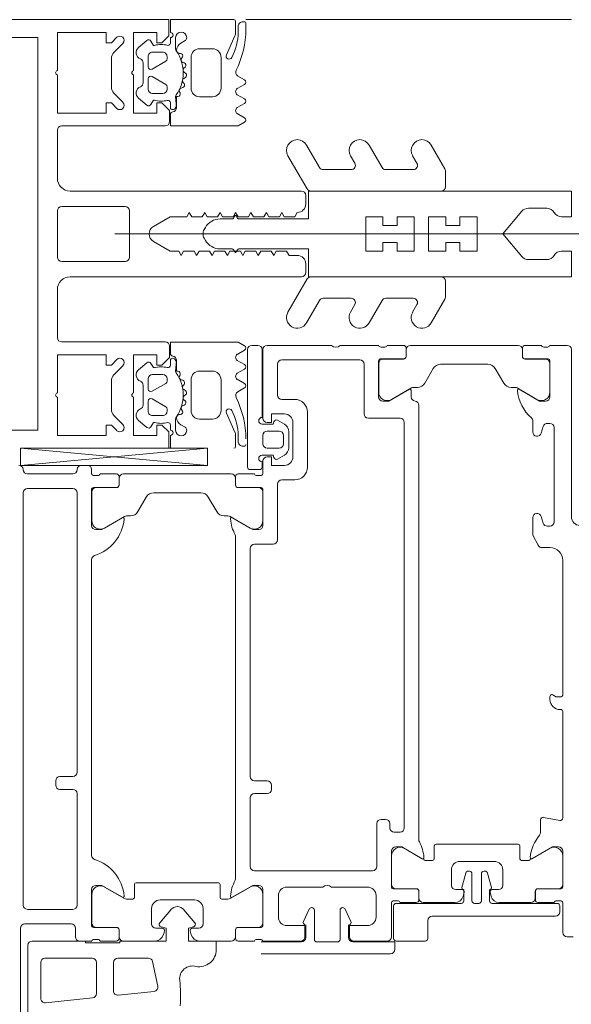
# Model space of a CAD drawing. Header units: centimetres. Extents: x -2424 to 2319, y 5 to 3760.
# Tile 24 of 117: x -574.07 to -567.63, y 1276.84 to 1288.33. Entities that reach past the tile are written whole.
import ezdxf

# ---------------------------------------------------------------- set-up
doc = ezdxf.new("R2010")
doc.units = ezdxf.units.CM
for name, color, linetype, lineweight in [('A-DETL-GENF', 92, 'Continuous', 9), ('A-DOOR', 31, 'Continuous', 13), ('A-GLAZ-CWMG', 51, 'Continuous', 13)]:
    doc.layers.add(name, color=color, linetype=linetype, lineweight=lineweight)

msp = doc.modelspace()

# ---------------------------------------------------------------- linework, layer by layer
at = {"layer": 'A-DETL-GENF', "color": 251, "lineweight": 9}
for p, q in [((-571.553, 1288.306), (-571.553, 1288.176)), ((-571.523, 1288.181), (-571.523, 1288.242)), ((-571.463, 1288.302), (-571.453, 1288.302)), ((-571.433, 1288.282), (-571.433, 1288.215)), ((-572.313, 1288.055), (-572.313, 1288.116)), ((-572.253, 1288.116), (-572.253, 1287.987)), ((-571.562, 1288.136), (-571.66, 1287.915)), ((-572.974, 1287.943), (-572.868, 1288.049)), ((-572.685, 1288.002), (-572.587, 1288.084)), ((-572.192, 1288.053), (-572.143, 1288.081)), ((-572.573, 1287.776), (-572.573, 1287.896)), ((-572.523, 1287.946), (-572.403, 1287.946)), ((-572.353, 1287.896), (-572.353, 1287.868)), ((-572.195, 1287.933), (-572.21, 1287.933)), ((-572.184, 1287.873), (-572.173, 1287.892)), ((-572.073, 1287.526), (-572.073, 1287.886)), ((-571.973, 1287.986), (-571.823, 1287.986)), ((-571.723, 1287.886), (-571.723, 1287.526)), ((-573.003, 1287.538), (-573.003, 1287.873)), ((-572.633, 1287.59), (-572.633, 1287.821)), ((-572.368, 1287.842), (-572.528, 1287.75)), ((-572.153, 1287.823), (-572.166, 1287.827)), ((-572.155, 1287.759), (-572.141, 1287.773)), ((-572.528, 1287.662), (-572.368, 1287.569)), ((-572.156, 1287.641), (-572.139, 1287.651)), ((-572.138, 1287.702), (-572.15, 1287.71)), ((-571.528, 1287.668), (-571.448, 1287.622)), ((-572.573, 1287.516), (-572.573, 1287.636)), ((-572.353, 1287.543), (-572.353, 1287.516)), ((-572.154, 1287.582), (-572.164, 1287.593)), ((-571.448, 1287.57), (-571.533, 1287.521)), ((-572.868, 1287.362), (-572.974, 1287.468)), ((-572.403, 1287.466), (-572.523, 1287.466)), ((-572.201, 1287.471), (-572.208, 1287.485)), ((-572.189, 1287.528), (-572.169, 1287.533)), ((-571.823, 1287.426), (-571.973, 1287.426)), ((-571.533, 1287.45), (-571.448, 1287.401)), ((-572.587, 1287.328), (-572.685, 1287.409)), ((-572.313, 1287.29), (-572.313, 1287.355)), ((-571.448, 1287.349), (-571.533, 1287.301)), ((-571.533, 1287.23), (-571.448, 1287.181)), ((-572.373, 1287.086), (-573.583, 1287.086)), ((-570.573, 1286.601), (-570.725, 1286.863)), ((-569.843, 1286.601), (-569.995, 1286.863)), ((-569.11, 1286.587), (-569.269, 1286.863)), ((-570.941, 1286.738), (-570.718, 1286.351)), ((-570.211, 1286.738), (-570.161, 1286.651)), ((-569.486, 1286.738), (-569.435, 1286.651)), ((-570.204, 1286.576), (-570.53, 1286.576)), ((-569.479, 1286.576), (-569.8, 1286.576)), ((-569.103, 1286.376), (-569.103, 1286.562)), ((-573.483, 1286.326), (-570.783, 1286.326)), ((-570.733, 1286.276), (-570.733, 1286.176)), ((-570.674, 1286.326), (-569.153, 1286.326)), ((-573.633, 1285.556), (-573.633, 1286.096)), ((-573.583, 1286.146), (-572.843, 1286.146)), ((-572.793, 1286.096), (-572.793, 1285.556)), ((-568.135, 1286.126), (-567.92, 1286.126)), ((-571.594, 1286.001), (-571.732, 1286.001)), ((-571.562, 1286.036), (-571.576, 1286.011)), ((-571.53, 1286.011), (-571.545, 1286.036)), ((-572.961, 1285.826), (-566.24, 1285.826)), ((-571.905, 1285.901), (-571.92, 1285.876)), ((-571.905, 1285.751), (-571.92, 1285.776)), ((-571.594, 1285.651), (-571.732, 1285.651)), ((-571.562, 1285.616), (-571.576, 1285.641)), ((-571.53, 1285.641), (-571.545, 1285.616)), ((-572.843, 1285.506), (-573.583, 1285.506)), ((-570.733, 1285.476), (-570.733, 1285.376)), ((-568.135, 1285.526), (-567.92, 1285.526)), ((-570.783, 1285.326), (-573.483, 1285.326)), ((-570.941, 1284.913), (-570.718, 1285.301)), ((-570.674, 1285.326), (-569.153, 1285.326)), ((-569.103, 1285.276), (-569.103, 1285.089)), ((-570.573, 1285.051), (-570.725, 1284.788)), ((-570.204, 1285.076), (-570.53, 1285.076)), ((-569.843, 1285.051), (-569.995, 1284.788)), ((-569.479, 1285.076), (-569.8, 1285.076)), ((-569.11, 1285.064), (-569.269, 1284.788)), ((-570.211, 1284.913), (-570.161, 1285.001)), ((-569.486, 1284.913), (-569.435, 1285.001)), ((-573.583, 1284.566), (-572.373, 1284.566)), ((-571.533, 1284.421), (-571.448, 1284.47)), ((-572.587, 1284.324), (-572.685, 1284.242)), ((-572.313, 1284.361), (-572.313, 1284.296)), ((-571.448, 1284.302), (-571.533, 1284.35)), ((-572.974, 1284.183), (-572.868, 1284.289)), ((-571.823, 1284.226), (-571.973, 1284.226)), ((-571.533, 1284.201), (-571.448, 1284.25)), ((-573.003, 1283.778), (-573.003, 1284.113)), ((-572.573, 1284.136), (-572.573, 1284.016)), ((-572.403, 1284.186), (-572.523, 1284.186)), ((-572.353, 1284.108), (-572.353, 1284.136)), ((-572.201, 1284.18), (-572.208, 1284.166)), ((-572.189, 1284.124), (-572.169, 1284.118)), ((-572.073, 1284.125), (-572.073, 1283.765)), ((-571.723, 1283.765), (-571.723, 1284.125)), ((-571.448, 1284.081), (-571.533, 1284.13)), ((-572.633, 1284.061), (-572.633, 1283.83)), ((-572.528, 1283.99), (-572.368, 1284.082)), ((-572.154, 1284.069), (-572.164, 1284.058)), ((-572.156, 1284.01), (-572.139, 1284)), ((-571.528, 1283.983), (-571.448, 1284.029)), ((-572.573, 1283.876), (-572.573, 1283.756)), ((-572.368, 1283.809), (-572.528, 1283.902)), ((-572.155, 1283.892), (-572.141, 1283.878)), ((-572.138, 1283.949), (-572.15, 1283.941)), ((-572.353, 1283.756), (-572.353, 1283.783)), ((-572.184, 1283.778), (-572.173, 1283.759)), ((-572.153, 1283.828), (-572.166, 1283.824)), ((-572.868, 1283.602), (-572.974, 1283.708)), ((-572.685, 1283.649), (-572.587, 1283.568)), ((-572.523, 1283.706), (-572.403, 1283.706)), ((-572.253, 1283.536), (-572.253, 1283.664)), ((-572.195, 1283.719), (-572.21, 1283.718)), ((-571.973, 1283.666), (-571.823, 1283.666)), ((-571.562, 1283.515), (-571.66, 1283.736)), ((-572.313, 1283.596), (-572.313, 1283.536)), ((-572.192, 1283.598), (-572.143, 1283.57)), ((-572.313, 1283.476), (-572.313, 1283.326)), ((-571.553, 1283.345), (-571.553, 1283.475)), ((-571.523, 1283.47), (-571.523, 1283.409)), ((-571.463, 1283.349), (-571.453, 1283.349))]:
    msp.add_line(p, q, dxfattribs=at)
at = {"layer": 'A-DETL-GENF', "color": 251, "lineweight": 9, "flags": 128}
for points in [[(-574.333, 1288.326), (-574.012, 1288.326), (-572.333, 1288.326), (-572.333, 1288.136), (-572.413, 1288.056), (-572.473, 1288.056), (-572.473, 1288.176), (-572.743, 1288.176), (-572.743, 1287.731)], [(-572.313, 1288.176), (-572.313, 1288.326), (-571.573, 1288.326)], [(-574.333, 1288.116), (-574.012, 1288.116), (-573.863, 1288.116), (-573.863, 1286.945), (-573.863, 1284.706), (-573.863, 1283.536), (-574.012, 1283.536), (-574.333, 1283.536)], [(-572.939, 1288.12), (-573.003, 1288.056), (-573.063, 1288.056), (-573.063, 1288.176), (-573.633, 1288.176), (-573.633, 1287.731)], [(-572.542, 1288.076), (-572.513, 1288.026), (-572.5, 1288.026)], [(-573.633, 1287.681), (-573.633, 1287.236), (-573.063, 1287.236), (-573.063, 1287.356), (-573.003, 1287.356), (-572.939, 1287.291)], [(-572.743, 1287.681), (-572.743, 1287.236), (-572.473, 1287.236), (-572.473, 1287.356), (-572.413, 1287.356), (-572.323, 1287.266), (-572.323, 1287.136)], [(-572.253, 1287.43), (-572.243, 1287.3), (-572.243, 1287.428), (-572.228, 1287.428)], [(-572.5, 1287.386), (-572.513, 1287.386), (-572.542, 1287.336)], [(-571.448, 1287.129), (-571.523, 1287.086), (-572.313, 1287.086), (-572.313, 1287.221)], [(-573.633, 1287.036), (-573.633, 1286.945), (-573.633, 1286.476)], [(-567.747, 1286.026), (-567.633, 1286.026), (-567.633, 1286.326), (-570.703, 1286.326), (-570.703, 1286.001), (-571.513, 1286.001)], [(-570.833, 1286.076), (-570.862, 1286.026), (-570.984, 1286.026), (-571.013, 1286.076), (-571.042, 1286.026), (-571.164, 1286.026), (-571.193, 1286.076), (-571.222, 1286.026), (-571.344, 1286.026), (-571.373, 1286.076), (-571.402, 1286.026), (-571.524, 1286.026), (-571.553, 1286.076), (-571.582, 1286.026), (-571.704, 1286.026), (-571.733, 1286.076), (-571.762, 1286.026), (-571.884, 1286.026), (-571.913, 1286.076), (-571.942, 1286.026), (-572.064, 1286.026), (-572.093, 1286.076), (-572.122, 1286.026), (-572.317, 1286.026), (-572.513, 1285.912)], [(-568.211, 1285.561), (-568.433, 1285.826), (-568.733, 1285.826), (-568.733, 1285.626), (-568.933, 1285.626), (-568.933, 1285.726), (-569.099, 1285.726), (-569.099, 1285.626), (-569.299, 1285.626), (-569.299, 1285.826), (-569.466, 1285.826), (-569.466, 1285.626), (-569.666, 1285.626), (-569.666, 1285.726), (-569.833, 1285.726), (-569.833, 1285.626), (-570.033, 1285.626), (-570.033, 1285.826), (-571.933, 1285.826), (-570.033, 1285.826), (-570.033, 1286.026), (-569.833, 1286.026), (-569.833, 1285.926), (-569.666, 1285.926), (-569.666, 1286.026), (-569.466, 1286.026), (-569.466, 1285.826), (-569.299, 1285.826), (-569.299, 1286.026), (-569.099, 1286.026), (-569.099, 1285.926), (-568.933, 1285.926), (-568.933, 1286.026), (-568.733, 1286.026), (-568.733, 1285.826), (-568.433, 1285.826), (-568.211, 1286.09)], [(-572.513, 1285.739), (-572.317, 1285.626), (-572.217, 1285.626), (-572.188, 1285.576), (-572.159, 1285.626), (-572.037, 1285.626), (-572.008, 1285.576), (-571.979, 1285.626), (-571.857, 1285.626), (-571.828, 1285.576), (-571.799, 1285.626), (-571.677, 1285.626), (-571.648, 1285.576), (-571.619, 1285.626), (-571.497, 1285.626), (-571.468, 1285.576), (-571.439, 1285.626), (-571.317, 1285.626), (-571.288, 1285.576), (-571.259, 1285.626), (-571.137, 1285.626), (-571.108, 1285.576), (-571.079, 1285.626), (-570.957, 1285.626), (-570.928, 1285.576), (-570.833, 1285.576)], [(-567.747, 1285.626), (-567.633, 1285.626), (-567.633, 1285.326), (-570.703, 1285.326), (-570.703, 1285.651), (-571.513, 1285.651)], [(-573.633, 1285.176), (-573.633, 1284.706), (-573.633, 1284.616)], [(-571.448, 1284.522), (-571.523, 1284.565), (-572.313, 1284.565), (-572.313, 1284.43)], [(-572.323, 1284.516), (-572.323, 1284.386), (-572.413, 1284.296), (-572.473, 1284.296), (-572.473, 1284.416), (-572.743, 1284.416), (-572.743, 1283.971)], [(-572.939, 1284.36), (-573.003, 1284.296), (-573.063, 1284.296), (-573.063, 1284.416), (-573.633, 1284.416), (-573.633, 1283.971)], [(-572.253, 1284.221), (-572.243, 1284.351), (-572.243, 1284.224), (-572.228, 1284.224)], [(-572.5, 1284.266), (-572.513, 1284.266), (-572.542, 1284.316)], [(-573.633, 1283.921), (-573.633, 1283.476), (-573.063, 1283.476), (-573.063, 1283.596), (-573.003, 1283.596), (-572.939, 1283.531)], [(-572.743, 1283.921), (-572.743, 1283.476), (-572.473, 1283.476), (-572.473, 1283.596), (-572.413, 1283.596), (-572.333, 1283.516), (-572.333, 1283.326)], [(-572.542, 1283.576), (-572.513, 1283.626), (-572.5, 1283.626)]]:
    msp.add_lwpolyline(points, dxfattribs=at)
at = {"layer": 'A-DETL-GENF', "color": 251, "lineweight": 9}
for centre, radius, start, end in [((-571.573, 1288.306), 0.02, 0.0062, 89.9939), ((-571.463, 1288.242), 0.06, 89.9899, 180.0124), ((-571.453, 1288.282), 0.02, 359.9795, 90.0402), ((-572.903, 1288.085), 0.05, 315, 135), ((-572.313, 1288.146), 0.03, 270.0022, 90.0022), ((-572.188, 1288.116), 0.065, 0.0022, 180.0022), ((-572.163, 1288.116), 0.04, 299.996, 0.0022), ((-572.153, 1288.181), 0.63, 331.9301, 0.0019), ((-571.653, 1288.176), 0.1, 336.0084, 359.9977), ((-572.503, 1288.215), 1.07, 333.342, 0.0016), ((-572.633, 1287.941), 0.08, 129.9989, 247.3866), ((-572.568, 1288.061), 0.03, 30.0072, 129.9919), ((-572.422, 1287.722), 0.314, 75.5001, 104.5043), ((-572.343, 1288.056), 0.03, 270.0207, 359.097), ((-572.142, 1287.966), 0.1, 120.0045, 179.1751), ((-572.903, 1287.873), 0.1, 135, 180), ((-572.523, 1287.896), 0.05, 89.9921, 180.0123), ((-572.403, 1287.896), 0.05, 359.992, 90.0125), ((-572.203, 1287.987), 0.05, 180.0022, 215.0801), ((-572.604, 1287.706), 0.44, 324.161, 35.0801), ((-572.208, 1287.967), 0.0339, 179.1805, 266.9997), ((-572.197, 1287.905), 0.0272, 330.0132, 86.9875), ((-571.973, 1287.886), 0.1, 90.0022, 180.0022), ((-571.823, 1287.886), 0.1, 0.0022, 90.0022), ((-571.628, 1287.901), 0.035, 156.0038, 331.9274), ((-572.683, 1287.821), 0.05, 0.0026, 67.3798), ((-572.543, 1287.776), 0.03, 179.9958, 300.0047), ((-572.383, 1287.868), 0.03, 299.9958, 0.0143), ((-572.157, 1287.857), 0.0316, 150.0093, 251.9989), ((-572.162, 1287.794), 0.03, 315.0028, 72.0031), ((-573.628, 1287.706), 0.0256, 102.6804, 257.3196), ((-572.738, 1287.706), 0.0256, 102.6804, 257.3196), ((-572.543, 1287.636), 0.03, 60.0049, 180.0035), ((-572.133, 1287.737), 0.0316, 134.9932, 237.0127), ((-572.154, 1287.677), 0.03, 300.0025, 57.0008), ((-571.501, 1287.712), 0.051, 153.3408, 238.1953), ((-572.903, 1287.538), 0.1, 180, 225), ((-572.633, 1287.47), 0.08, 112.625, 229.9992), ((-572.683, 1287.59), 0.05, 292.6231, 0.0034), ((-572.383, 1287.543), 0.03, 359.9916, 60.0072), ((-572.141, 1287.614), 0.0316, 120.0048, 221.9996), ((-572.177, 1287.562), 0.03, 284.9977, 42.0051), ((-571.463, 1287.596), 0.03, 299.9986, 60.0058), ((-572.523, 1287.516), 0.05, 180.0114, 269.993), ((-572.403, 1287.516), 0.05, 270.0113, 359.9932), ((-572.223, 1287.43), 0.03, 144.161, 180.0022), ((-572.228, 1287.458), 0.03, 270.0134, 26.9932), ((-572.181, 1287.499), 0.03, 105.0037, 206.9991), ((-571.973, 1287.526), 0.1, 180.0022, 270.0022), ((-571.823, 1287.526), 0.1, 270.0022, 0.0022), ((-571.512, 1287.486), 0.041, 120.0007, 240.0037), ((-572.903, 1287.326), 0.05, 225, 45), ((-572.568, 1287.351), 0.03, 229.9909, 330.0039), ((-572.422, 1287.69), 0.314, 255.5192, 283.1998), ((-572.343, 1287.355), 0.03, 0.0022, 103.1998), ((-572.286, 1287.309), 0.033, 215.0923, 0.0022), ((-571.463, 1287.375), 0.03, 299.9986, 60.0058), ((-572.283, 1287.221), 0.03, 97.1907, 179.9992), ((-572.293, 1287.3), 0.05, 277.1759, 0.0111), ((-571.512, 1287.265), 0.041, 120.0075, 239.997), ((-573.583, 1287.036), 0.05, 90, 180), ((-572.373, 1287.136), 0.05, 270, 0), ((-571.463, 1287.155), 0.03, 299.9986, 60.0058), ((-570.833, 1286.801), 0.125, 30, 210), ((-570.103, 1286.801), 0.125, 30, 210), ((-569.377, 1286.801), 0.125, 30, 210), ((-570.204, 1286.626), 0.05, 270, 30), ((-569.479, 1286.626), 0.05, 270, 30), ((-570.53, 1286.626), 0.05, 210, 270), ((-569.8, 1286.626), 0.05, 210, 270), ((-569.153, 1286.562), 0.05, 0, 30), ((-573.483, 1286.476), 0.15, 180, 270), ((-570.783, 1286.276), 0.05, 0, 90), ((-570.674, 1286.376), 0.05, 210, 270), ((-569.153, 1286.376), 0.05, 270, 0), ((-570.833, 1286.176), 0.1, 270, 0), ((-573.583, 1286.096), 0.05, 90, 180), ((-572.843, 1286.096), 0.05, 0, 90), ((-568.135, 1286.026), 0.1, 90, 140), ((-567.92, 1286.026), 0.1, 30, 90), ((-567.747, 1286.126), 0.1, 210, 270), ((-571.732, 1285.801), 0.2, 90, 150), ((-571.594, 1286.021), 0.02, 270, 329.9697), ((-571.553, 1286.031), 0.01, 30.0198, 149.9697), ((-571.513, 1286.021), 0.02, 210.0198, 270), ((-572.463, 1285.826), 0.1, 120, 240), ((-571.833, 1285.826), 0.1, 150, 180), ((-571.833, 1285.826), 0.1, 180, 210), ((-571.732, 1285.851), 0.2, 210, 270), ((-571.594, 1285.631), 0.02, 30.0303, 90), ((-571.553, 1285.621), 0.01, 210.0303, 329.9802), ((-571.513, 1285.631), 0.02, 90, 149.9802), ((-567.747, 1285.526), 0.1, 90, 150), ((-573.583, 1285.556), 0.05, 180, 270), ((-572.843, 1285.556), 0.05, 270, 0), ((-570.833, 1285.476), 0.1, 0, 90), ((-568.135, 1285.626), 0.1, 220, 270), ((-567.92, 1285.626), 0.1, 270, 330), ((-570.783, 1285.376), 0.05, 270, 0), ((-573.483, 1285.176), 0.15, 90, 180), ((-570.674, 1285.276), 0.05, 90, 150), ((-569.153, 1285.276), 0.05, 0, 90), ((-570.53, 1285.026), 0.05, 90, 150), ((-570.204, 1285.026), 0.05, 330, 90), ((-569.8, 1285.026), 0.05, 90, 150), ((-569.479, 1285.026), 0.05, 330, 90), ((-569.153, 1285.089), 0.05, 330, 0), ((-570.833, 1284.851), 0.125, 150, 330), ((-570.103, 1284.851), 0.125, 150, 330), ((-569.377, 1284.851), 0.125, 150, 330), ((-573.583, 1284.616), 0.05, 180, 270), ((-572.373, 1284.516), 0.05, 0, 90), ((-571.463, 1284.496), 0.03, 299.9942, 60.0014), ((-572.903, 1284.325), 0.05, 315, 135), ((-572.568, 1284.301), 0.03, 29.9961, 130.0091), ((-572.283, 1284.43), 0.03, 180.0008, 262.8093), ((-572.286, 1284.343), 0.033, 359.9978, 144.9077), ((-572.293, 1284.351), 0.05, 359.9889, 82.8241), ((-571.512, 1284.386), 0.041, 120.003, 239.9925), ((-572.633, 1284.181), 0.08, 130.0008, 247.375), ((-572.422, 1283.961), 0.314, 76.8002, 104.4808), ((-572.343, 1284.296), 0.03, 256.8002, 359.9978), ((-572.223, 1284.221), 0.03, 179.9978, 215.839), ((-572.604, 1283.946), 0.44, 324.9199, 35.839), ((-572.228, 1284.194), 0.03, 333.0068, 89.9866), ((-571.973, 1284.125), 0.1, 89.9978, 179.9978), ((-571.823, 1284.125), 0.1, 359.9978, 89.9978), ((-571.463, 1284.276), 0.03, 299.9942, 60.0014), ((-572.903, 1284.113), 0.1, 135, 180), ((-572.683, 1284.061), 0.05, 359.9966, 67.3769), ((-572.523, 1284.136), 0.05, 90.007, 179.9886), ((-572.403, 1284.136), 0.05, 0.0068, 89.9887), ((-572.383, 1284.108), 0.03, 299.9928, 0.0084), ((-572.181, 1284.153), 0.03, 153.0009, 254.9963), ((-572.177, 1284.089), 0.03, 317.9949, 75.0023), ((-571.512, 1284.165), 0.041, 119.9963, 239.9993), ((-572.543, 1284.016), 0.03, 179.9965, 299.9951), ((-572.141, 1284.037), 0.0316, 138.0004, 239.9952), ((-572.154, 1283.974), 0.03, 302.9992, 59.9975), ((-571.501, 1283.94), 0.051, 121.8047, 206.6592), ((-571.463, 1284.055), 0.03, 299.9942, 60.0014), ((-573.628, 1283.946), 0.0256, 102.6804, 257.3196), ((-572.738, 1283.946), 0.0256, 102.6804, 257.3196), ((-572.543, 1283.876), 0.03, 59.9953, 180.0042), ((-572.133, 1283.914), 0.0316, 122.9873, 225.0068), ((-572.162, 1283.857), 0.03, 287.9969, 44.9972), ((-572.503, 1283.437), 1.07, 0.0066, 26.658), ((-572.903, 1283.778), 0.1, 180, 225), ((-572.633, 1283.71), 0.08, 112.6134, 230.0011), ((-572.683, 1283.83), 0.05, 292.6202, 359.9974), ((-572.523, 1283.756), 0.05, 179.9877, 270.0079), ((-572.403, 1283.756), 0.05, 269.9875, 0.008), ((-572.383, 1283.783), 0.03, 359.9857, 60.0042), ((-572.197, 1283.746), 0.0272, 273.0125, 29.9868), ((-572.157, 1283.794), 0.0316, 108.0011, 209.9907), ((-571.973, 1283.765), 0.1, 179.9978, 269.9978), ((-571.823, 1283.765), 0.1, 269.9978, 359.9978), ((-571.628, 1283.75), 0.035, 28.0726, 203.9962), ((-572.153, 1283.471), 0.63, 359.9981, 28.0699), ((-572.203, 1283.664), 0.05, 144.9199, 179.9978), ((-572.208, 1283.684), 0.0339, 93.0003, 180.8195), ((-572.142, 1283.685), 0.1, 180.8249, 239.9955), ((-572.903, 1283.566), 0.05, 225, 45), ((-572.568, 1283.591), 0.03, 230.0081, 329.9928), ((-572.422, 1283.93), 0.314, 255.4957, 284.4999), ((-572.343, 1283.596), 0.03, 0.903, 89.9793), ((-572.313, 1283.506), 0.03, 269.9978, 89.9978), ((-572.188, 1283.536), 0.065, 179.9978, 359.9978), ((-572.163, 1283.536), 0.04, 359.9978, 60.004), ((-571.653, 1283.475), 0.1, 0.0023, 23.9916), ((-571.463, 1283.409), 0.06, 179.9876, 270.0101), ((-571.573, 1283.345), 0.02, 270.0061, 359.9938), ((-571.453, 1283.369), 0.02, 269.9598, 0.0205)]:
    msp.add_arc(centre, radius, start, end, dxfattribs=at)
at = {"layer": 'A-DOOR', "color": 251, "lineweight": 9}
for p, q in [((-571.413, 1283.106), (-571.413, 1284.476)), ((-571.363, 1284.526), (-571.293, 1284.526)), ((-571.243, 1284.476), (-571.243, 1283.686)), ((-571.233, 1284.476), (-571.233, 1283.676)), ((-570.433, 1284.526), (-571.183, 1284.526)), ((-569.883, 1284.526), (-570.333, 1284.526)), ((-569.812, 1284.506), (-569.855, 1284.506)), ((-569.593, 1284.526), (-569.783, 1284.526)), ((-569.563, 1284.397), (-569.563, 1284.496)), ((-569.562, 1284.476), (-569.562, 1284.396)), ((-568.254, 1284.526), (-569.512, 1284.526)), ((-568.204, 1284.396), (-568.204, 1284.476)), ((-568.203, 1284.496), (-568.203, 1284.397)), ((-567.983, 1284.526), (-568.173, 1284.526)), ((-567.912, 1284.506), (-567.955, 1284.506)), ((-567.683, 1284.526), (-567.883, 1284.526)), ((-567.633, 1282.526), (-567.633, 1284.476)), ((-571.013, 1284.356), (-570.103, 1284.356)), ((-569.883, 1283.926), (-569.883, 1284.347)), ((-569.863, 1284.367), (-569.593, 1284.367)), ((-569.592, 1284.366), (-569.832, 1284.366)), ((-567.934, 1284.366), (-568.174, 1284.366)), ((-568.173, 1284.367), (-567.903, 1284.367)), ((-567.883, 1284.347), (-567.883, 1283.926)), ((-571.063, 1283.946), (-571.063, 1284.306)), ((-570.053, 1284.306), (-570.053, 1283.726)), ((-569.882, 1284.316), (-569.882, 1283.981)), ((-569.343, 1284.086), (-569.245, 1284.256)), ((-569.159, 1284.306), (-568.608, 1284.306)), ((-568.521, 1284.256), (-568.423, 1284.086)), ((-567.884, 1283.981), (-567.884, 1284.316)), ((-569.732, 1283.895), (-569.5, 1284.029)), ((-569.503, 1283.926), (-569.503, 1284.002)), ((-569.475, 1284.036), (-569.43, 1284.036)), ((-568.336, 1284.036), (-568.292, 1284.036)), ((-568.267, 1284.029), (-568.034, 1283.895)), ((-570.863, 1283.896), (-571.013, 1283.896)), ((-570.713, 1283.106), (-570.713, 1283.746)), ((-569.413, 1278.758), (-569.413, 1283.826)), ((-571.062, 1283.652), (-570.983, 1283.606)), ((-570.003, 1283.676), (-569.633, 1283.676)), ((-568.083, 1283.643), (-568.083, 1283.516)), ((-571.183, 1283.526), (-571.043, 1283.526)), ((-570.933, 1283.52), (-570.933, 1283.332)), ((-570.883, 1283.626), (-570.883, 1283.226)), ((-569.583, 1283.626), (-569.583, 1278.896)), ((-567.985, 1283.501), (-567.961, 1283.58)), ((-567.913, 1283.616), (-567.883, 1283.616)), ((-567.833, 1283.566), (-567.833, 1282.466)), ((-571.233, 1283.376), (-571.233, 1283.476)), ((-570.993, 1283.476), (-570.993, 1283.376)), ((-571.882, 1283.126), (-574.063, 1283.326)), ((-571.043, 1283.326), (-571.183, 1283.326)), ((-571.233, 1283.176), (-571.233, 1283.026)), ((-570.983, 1283.245), (-571.062, 1283.2)), ((-573.283, 1283.126), (-573.353, 1283.126)), ((-573.233, 1283.026), (-573.233, 1283.076)), ((-571.273, 1283.076), (-571.383, 1283.076)), ((-571.243, 1283.166), (-571.243, 1283.106)), ((-573.453, 1283.026), (-573.983, 1283.026)), ((-573.162, 1283.006), (-573.205, 1283.006)), ((-572.943, 1283.026), (-573.133, 1283.026)), ((-572.913, 1282.897), (-572.913, 1282.996)), ((-572.912, 1282.976), (-572.912, 1282.896)), ((-571.604, 1283.026), (-572.862, 1283.026)), ((-571.554, 1282.896), (-571.554, 1282.976)), ((-571.553, 1282.996), (-571.553, 1282.897)), ((-571.333, 1283.026), (-571.523, 1283.026)), ((-571.262, 1283.006), (-571.305, 1283.006)), ((-571.013, 1282.956), (-570.863, 1282.956)), ((-573.983, 1282.856), (-573.453, 1282.856)), ((-573.233, 1282.426), (-573.233, 1282.847)), ((-573.213, 1282.867), (-572.943, 1282.867)), ((-572.942, 1282.866), (-573.182, 1282.866)), ((-571.284, 1282.866), (-571.524, 1282.866)), ((-571.523, 1282.867), (-571.253, 1282.867)), ((-571.233, 1282.847), (-571.233, 1282.426)), ((-571.063, 1282.256), (-571.063, 1282.906)), ((-574.033, 1277.996), (-574.033, 1282.806)), ((-573.403, 1282.806), (-573.403, 1279.546)), ((-573.232, 1282.816), (-573.232, 1282.481)), ((-572.693, 1282.586), (-572.595, 1282.756)), ((-572.509, 1282.806), (-571.958, 1282.806)), ((-571.871, 1282.756), (-571.773, 1282.586)), ((-571.234, 1282.481), (-571.234, 1282.816)), ((-573.082, 1282.395), (-572.85, 1282.529)), ((-572.825, 1282.536), (-572.78, 1282.536)), ((-571.686, 1282.536), (-571.642, 1282.536)), ((-571.617, 1282.529), (-571.384, 1282.395)), ((-568.083, 1282.516), (-568.083, 1282.328)), ((-567.961, 1282.451), (-567.985, 1282.53)), ((-567.883, 1282.416), (-567.913, 1282.416)), ((-571.553, 1282.293), (-571.553, 1278.308)), ((-568.078, 1282.305), (-568.021, 1282.193)), ((-571.383, 1279.496), (-571.383, 1282.156)), ((-571.333, 1282.206), (-571.113, 1282.206)), ((-567.976, 1282.166), (-567.883, 1282.166)), ((-573.233, 1278.576), (-573.233, 1282.026)), ((-567.733, 1282.016), (-567.733, 1280.446)), ((-567.883, 1280.431), (-567.883, 1280.396)), ((-567.763, 1280.276), (-567.753, 1280.276)), ((-567.733, 1280.256), (-567.733, 1279.012)), ((-573.453, 1279.496), (-573.603, 1279.496)), ((-573.653, 1279.446), (-573.653, 1279.396)), ((-571.183, 1279.446), (-571.333, 1279.446)), ((-571.133, 1279.346), (-571.133, 1279.396)), ((-573.603, 1279.346), (-573.453, 1279.346)), ((-573.403, 1279.296), (-573.403, 1277.996)), ((-571.333, 1279.296), (-571.183, 1279.296)), ((-571.383, 1278.446), (-571.383, 1279.246)), ((-569.903, 1278.946), (-569.903, 1278.446)), ((-569.803, 1278.996), (-569.853, 1278.996)), ((-569.753, 1278.896), (-569.753, 1278.946)), ((-567.993, 1278.99), (-567.993, 1278.844)), ((-567.769, 1278.982), (-567.958, 1279.019)), ((-569.633, 1278.846), (-569.703, 1278.846)), ((-568.253, 1278.706), (-569.213, 1278.706)), ((-569.733, 1278.205), (-569.733, 1278.626)), ((-569.35, 1278.522), (-569.582, 1278.656)), ((-569.233, 1278.686), (-569.233, 1278.536)), ((-568.233, 1278.536), (-568.233, 1278.686)), ((-567.884, 1278.656), (-568.117, 1278.522)), ((-567.733, 1278.626), (-567.733, 1278.205)), ((-569.732, 1278.57), (-569.732, 1278.236)), ((-569.253, 1278.516), (-569.325, 1278.516)), ((-568.933, 1278.506), (-568.533, 1278.506)), ((-568.142, 1278.516), (-568.213, 1278.516)), ((-567.734, 1278.236), (-567.734, 1278.57)), ((-569.953, 1278.396), (-571.333, 1278.396)), ((-569.033, 1278.226), (-569.033, 1278.406)), ((-568.91, 1278.202), (-568.866, 1278.369)), ((-568.837, 1278.391), (-568.823, 1278.391)), ((-568.793, 1278.361), (-568.793, 1278.046)), ((-568.683, 1278.046), (-568.683, 1278.361)), ((-568.653, 1278.391), (-568.64, 1278.391)), ((-568.611, 1278.369), (-568.566, 1278.202)), ((-568.433, 1278.406), (-568.433, 1278.226)), ((-572.733, 1278.236), (-572.733, 1278.086)), ((-571.753, 1278.256), (-572.713, 1278.256)), ((-571.733, 1278.086), (-571.733, 1278.236)), ((-573.233, 1277.755), (-573.233, 1278.176)), ((-573.232, 1278.12), (-573.232, 1277.786)), ((-572.85, 1278.072), (-573.082, 1278.206)), ((-571.384, 1278.206), (-571.617, 1278.072)), ((-571.234, 1277.786), (-571.234, 1278.12)), ((-571.233, 1278.176), (-571.233, 1277.755)), ((-570.953, 1278.206), (-570.533, 1278.206)), ((-570.433, 1278.206), (-570.013, 1278.206)), ((-569.443, 1278.185), (-569.713, 1278.185)), ((-569.682, 1278.186), (-569.442, 1278.186)), ((-569.413, 1278.056), (-569.413, 1278.155)), ((-569.412, 1278.156), (-569.412, 1278.076)), ((-568.908, 1278.176), (-568.983, 1278.176)), ((-568.896, 1278.1), (-568.884, 1278.144)), ((-568.588, 1278.176), (-568.588, 1278.046)), ((-568.582, 1278.144), (-568.57, 1278.1)), ((-568.483, 1278.176), (-568.558, 1278.176)), ((-568.054, 1278.076), (-568.054, 1278.156)), ((-568.053, 1278.155), (-568.053, 1278.056)), ((-568.024, 1278.186), (-567.784, 1278.186)), ((-567.753, 1278.185), (-568.023, 1278.185)), ((-572.753, 1278.066), (-572.825, 1278.066)), ((-572.433, 1278.056), (-572.033, 1278.056)), ((-571.642, 1278.066), (-571.713, 1278.066)), ((-571.053, 1277.856), (-571.053, 1278.106)), ((-569.913, 1278.106), (-569.913, 1277.856)), ((-569.733, 1277.626), (-569.733, 1278.026)), ((-569.705, 1278.046), (-569.662, 1278.046)), ((-569.678, 1278.016), (-568.918, 1278.016)), ((-569.633, 1278.026), (-569.443, 1278.026)), ((-569.362, 1278.026), (-568.993, 1278.026)), ((-568.763, 1278.016), (-568.713, 1278.016)), ((-568.558, 1278.016), (-567.798, 1278.016)), ((-568.474, 1278.026), (-568.104, 1278.026)), ((-568.023, 1278.026), (-567.833, 1278.026)), ((-567.805, 1278.046), (-567.762, 1278.046)), ((-567.733, 1278.026), (-567.733, 1277.676)), ((-573.453, 1277.946), (-573.983, 1277.946)), ((-572.533, 1277.776), (-572.533, 1277.956)), ((-572.438, 1277.79), (-572.31, 1277.942)), ((-572.157, 1277.942), (-572.029, 1277.79)), ((-571.933, 1277.956), (-571.933, 1277.776)), ((-570.759, 1277.806), (-570.693, 1277.948)), ((-570.666, 1277.966), (-570.663, 1277.966)), ((-570.633, 1277.936), (-570.633, 1277.596)), ((-570.333, 1277.596), (-570.333, 1277.936)), ((-570.303, 1277.966), (-570.301, 1277.966)), ((-570.273, 1277.948), (-570.207, 1277.806)), ((-569.708, 1277.606), (-569.708, 1277.986)), ((-567.768, 1277.986), (-567.768, 1277.916)), ((-574.013, 1277.776), (-573.473, 1277.776)), ((-569.308, 1277.816), (-569.308, 1277.606)), ((-567.818, 1277.866), (-569.258, 1277.866)), ((-574.063, 1276.436), (-574.063, 1277.726)), ((-573.423, 1277.726), (-573.423, 1277.626)), ((-572.943, 1277.735), (-573.213, 1277.735)), ((-573.182, 1277.736), (-572.942, 1277.736)), ((-572.913, 1277.606), (-572.913, 1277.705)), ((-572.912, 1277.706), (-572.912, 1277.626)), ((-572.408, 1277.726), (-572.483, 1277.726)), ((-572.396, 1277.65), (-572.384, 1277.694)), ((-572.082, 1277.694), (-572.07, 1277.65)), ((-571.983, 1277.726), (-572.058, 1277.726)), ((-571.554, 1277.626), (-571.554, 1277.706)), ((-571.553, 1277.705), (-571.553, 1277.606)), ((-571.524, 1277.736), (-571.284, 1277.736)), ((-571.253, 1277.735), (-571.523, 1277.735)), ((-570.733, 1277.616), (-570.733, 1277.766)), ((-570.233, 1277.766), (-570.233, 1277.616)), ((-573.373, 1277.576), (-573.233, 1277.576)), ((-573.205, 1277.596), (-573.162, 1277.596)), ((-573.133, 1277.576), (-572.943, 1277.576)), ((-572.862, 1277.576), (-572.493, 1277.576)), ((-571.974, 1277.576), (-571.604, 1277.576)), ((-571.523, 1277.576), (-571.333, 1277.576)), ((-571.305, 1277.596), (-571.262, 1277.596)), ((-571.253, 1277.566), (-570.783, 1277.566)), ((-571.233, 1277.576), (-570.793, 1277.576)), ((-570.603, 1277.566), (-570.363, 1277.566)), ((-570.173, 1277.576), (-569.783, 1277.576)), ((-569.338, 1277.576), (-569.678, 1277.576)), ((-567.683, 1277.626), (-567.613, 1277.626)), ((-573.978, 1276.676), (-573.978, 1277.526)), ((-569.743, 1277.426), (-571.253, 1277.426)), ((-573.828, 1277.326), (-573.828, 1276.906)), ((-573.228, 1277.376), (-573.778, 1277.376)), ((-573.178, 1276.963), (-573.178, 1277.326)), ((-572.978, 1277.326), (-572.978, 1276.995)), ((-572.571, 1277.376), (-572.928, 1277.376)), ((-572.461, 1277.049), (-572.522, 1277.336)), ((-572.923, 1276.945), (-572.505, 1276.989)), ((-573.773, 1276.856), (-573.223, 1276.914))]:
    msp.add_line(p, q, dxfattribs=at)
at = {"layer": 'A-DOOR', "color": 251, "lineweight": 9, "flags": 128}
for points in [[(-569.524, 1284.014), (-569.763, 1283.876), (-569.833, 1283.876)], [(-567.933, 1283.876), (-568.003, 1283.876), (-568.243, 1284.014)], [(-571.243, 1283.606), (-571.113, 1283.606), (-571.106, 1283.633)], [(-571.183, 1283.626), (-571.133, 1283.626), (-571.133, 1283.726), (-570.983, 1283.726)], [(-571.882, 1283.326), (-574.063, 1283.326), (-574.063, 1283.126), (-571.882, 1283.126), (-571.882, 1283.326), (-574.063, 1283.126)], [(-571.106, 1283.218), (-571.113, 1283.246), (-571.243, 1283.246)], [(-570.983, 1283.126), (-571.133, 1283.126), (-571.133, 1283.226), (-571.183, 1283.226)], [(-572.874, 1282.514), (-573.113, 1282.376), (-573.183, 1282.376)], [(-571.283, 1282.376), (-571.353, 1282.376), (-571.593, 1282.514)], [(-567.753, 1280.426), (-567.815, 1280.426), (-567.842, 1280.445), (-567.863, 1280.451)], [(-569.683, 1278.676), (-569.613, 1278.676), (-569.374, 1278.537)], [(-568.093, 1278.537), (-567.853, 1278.676), (-567.783, 1278.676)], [(-573.183, 1278.226), (-573.113, 1278.226), (-572.874, 1278.087)], [(-571.593, 1278.087), (-571.353, 1278.226), (-571.283, 1278.226)], [(-568.888, 1278.046), (-568.888, 1278.176), (-568.895, 1278.177)], [(-573.928, 1277.576), (-573.303, 1277.576), (-573.303, 1277.556), (-572.903, 1277.556), (-572.903, 1277.576), (-572.363, 1277.576), (-572.363, 1277.726), (-572.422, 1277.741)], [(-572.044, 1277.741), (-572.103, 1277.726), (-572.103, 1277.576), (-571.778, 1277.576), (-571.778, 1277.476)], [(-570.743, 1277.626), (-570.743, 1277.756), (-570.953, 1277.756)], [(-570.013, 1277.756), (-570.223, 1277.756), (-570.223, 1277.626)], [(-570.183, 1277.566), (-569.693, 1277.566), (-569.693, 1277.476)]]:
    msp.add_lwpolyline(points, dxfattribs=at)
at = {"layer": 'A-DOOR', "color": 251, "lineweight": 9}
for centre, radius, start, end in [((-571.363, 1284.476), 0.05, 90, 180), ((-571.293, 1284.476), 0.05, 0, 90), ((-571.183, 1284.476), 0.05, 90, 180), ((-570.383, 1284.578), 0.0725, 226.3972, 313.6028), ((-569.855, 1284.536), 0.03, 199.4712, 270), ((-569.812, 1284.536), 0.03, 270, 340.5288), ((-569.593, 1284.496), 0.03, 0, 90), ((-569.512, 1284.476), 0.05, 90, 180), ((-568.254, 1284.476), 0.05, 0, 90), ((-568.173, 1284.496), 0.03, 90, 180), ((-567.955, 1284.536), 0.03, 199.4712, 270), ((-567.912, 1284.536), 0.03, 270, 340.5288), ((-567.683, 1284.476), 0.05, 0, 90), ((-571.013, 1284.306), 0.05, 90, 180), ((-570.103, 1284.306), 0.05, 0, 90), ((-569.863, 1284.347), 0.02, 90, 180), ((-569.832, 1284.316), 0.05, 90, 180), ((-569.593, 1284.397), 0.03, 270, 0), ((-569.592, 1284.396), 0.03, 270, 0), ((-568.174, 1284.396), 0.03, 180, 270), ((-568.173, 1284.397), 0.03, 180, 270), ((-567.934, 1284.316), 0.05, 0, 90), ((-567.903, 1284.347), 0.02, 0, 90), ((-569.159, 1284.206), 0.1, 90, 150), ((-568.608, 1284.206), 0.1, 30, 90), ((-569.782, 1283.981), 0.1, 180, 300), ((-569.517, 1284.002), 0.0138, 0, 120), ((-569.475, 1283.986), 0.05, 90, 120), ((-569.43, 1284.136), 0.1, 270, 330), ((-568.336, 1284.136), 0.1, 210, 270), ((-568.292, 1283.986), 0.05, 60, 90), ((-568.249, 1284.002), 0.0138, 60, 185.9199), ((-567.766, 1284.052), 0.5, 185.9199, 228.0861), ((-567.984, 1283.981), 0.1, 240, 0), ((-571.013, 1283.946), 0.05, 180, 270), ((-570.863, 1283.746), 0.15, 0, 90), ((-569.833, 1283.926), 0.05, 180, 270), ((-569.453, 1283.926), 0.05, 180, 264.2608), ((-569.463, 1283.826), 0.05, 0, 84.2608), ((-567.933, 1283.926), 0.05, 270, 0), ((-571.243, 1283.646), 0.04, 90, 270), ((-571.183, 1283.676), 0.05, 180, 270), ((-571.077, 1283.626), 0.03, 60, 165), ((-570.983, 1283.626), 0.1, 0, 90), ((-570.003, 1283.726), 0.05, 180, 270), ((-569.633, 1283.626), 0.05, 0, 90), ((-568.133, 1283.643), 0.05, 0, 48.0861), ((-571.183, 1283.476), 0.05, 90, 180), ((-571.043, 1283.476), 0.05, 0, 90), ((-571.033, 1283.52), 0.1, 0, 60), ((-568.033, 1283.516), 0.05, 180, 343), ((-567.913, 1283.566), 0.05, 90, 163), ((-567.883, 1283.566), 0.05, 0, 90), ((-571.183, 1283.376), 0.05, 180, 270), ((-571.043, 1283.376), 0.05, 270, 0), ((-571.033, 1283.332), 0.1, 300, 0), ((-571.243, 1283.206), 0.04, 90, 270), ((-571.183, 1283.176), 0.05, 90, 180), ((-571.077, 1283.226), 0.03, 195, 300), ((-570.983, 1283.226), 0.1, 270, 0), ((-574.083, 1283.076), 0.05, 0, 90), ((-573.983, 1283.076), 0.05, 180, 270), ((-573.453, 1283.076), 0.05, 270, 0), ((-573.353, 1283.076), 0.05, 90, 180), ((-573.283, 1283.076), 0.05, 0, 90), ((-571.383, 1283.106), 0.03, 180, 270), ((-571.273, 1283.106), 0.03, 270, 0), ((-570.863, 1283.106), 0.15, 270, 0), ((-573.205, 1283.036), 0.03, 199.4712, 270), ((-573.162, 1283.036), 0.03, 270, 340.5288), ((-572.943, 1282.996), 0.03, 0, 90), ((-572.862, 1282.976), 0.05, 90, 180), ((-571.604, 1282.976), 0.05, 0, 90), ((-571.523, 1282.996), 0.03, 90, 180), ((-571.305, 1283.036), 0.03, 199.4712, 270), ((-571.262, 1283.036), 0.03, 270, 340.5288), ((-571.013, 1282.906), 0.05, 90, 180), ((-573.983, 1282.806), 0.05, 90, 180), ((-573.453, 1282.806), 0.05, 0, 90), ((-573.213, 1282.847), 0.02, 90, 180), ((-573.182, 1282.816), 0.05, 90, 180), ((-572.943, 1282.897), 0.03, 270, 0), ((-572.942, 1282.896), 0.03, 270, 0), ((-571.524, 1282.896), 0.03, 180, 270), ((-571.523, 1282.897), 0.03, 180, 270), ((-571.284, 1282.816), 0.05, 0, 90), ((-571.253, 1282.847), 0.02, 0, 90), ((-572.509, 1282.706), 0.1, 90, 150), ((-571.958, 1282.706), 0.1, 30, 90), ((-573.132, 1282.481), 0.1, 180, 300), ((-573.351, 1282.549), 0.5, 287.7484, 354.3774), ((-572.867, 1282.502), 0.0138, 354.3774, 120), ((-572.825, 1282.486), 0.05, 90, 120), ((-572.78, 1282.636), 0.1, 270, 330), ((-571.686, 1282.636), 0.1, 210, 270), ((-571.642, 1282.486), 0.05, 60, 90), ((-571.599, 1282.502), 0.0138, 60, 185.3286), ((-571.115, 1282.547), 0.5, 185.3286, 207.4903), ((-571.334, 1282.481), 0.1, 240, 0), ((-568.033, 1282.516), 0.05, 17, 180), ((-567.533, 1282.526), 0.1, 180, 270), ((-573.183, 1282.426), 0.05, 180, 270), ((-571.283, 1282.426), 0.05, 270, 0), ((-567.913, 1282.466), 0.05, 197, 270), ((-567.883, 1282.466), 0.05, 270, 0), ((-571.603, 1282.293), 0.05, 0, 27.4903), ((-571.113, 1282.256), 0.05, 270, 0), ((-568.033, 1282.328), 0.05, 180, 207), ((-571.333, 1282.156), 0.05, 90, 180), ((-567.976, 1282.216), 0.05, 207, 270), ((-567.883, 1282.016), 0.15, 0, 90), ((-573.183, 1282.026), 0.05, 107.7484, 180), ((-567.863, 1280.431), 0.02, 90, 180), ((-567.857, 1280.431), 0.02, 45, 90), ((-567.815, 1280.446), 0.02, 225, 270), ((-567.753, 1280.446), 0.02, 270, 0), ((-567.763, 1280.396), 0.12, 180, 270), ((-567.753, 1280.256), 0.02, 0, 90), ((-573.603, 1279.446), 0.05, 90, 180), ((-573.453, 1279.546), 0.05, 270, 0), ((-571.333, 1279.496), 0.05, 180, 270), ((-573.603, 1279.396), 0.05, 180, 270), ((-571.183, 1279.396), 0.05, 0, 90), ((-573.453, 1279.296), 0.05, 0, 90), ((-571.333, 1279.246), 0.05, 90, 180), ((-571.183, 1279.346), 0.05, 270, 0), ((-569.853, 1278.946), 0.05, 90, 180), ((-569.803, 1278.946), 0.05, 0, 90), ((-567.963, 1278.99), 0.03, 79, 180), ((-567.763, 1279.012), 0.03, 259, 0), ((-569.703, 1278.896), 0.05, 180, 270), ((-569.633, 1278.896), 0.05, 270, 0), ((-567.616, 1278.497), 0.5, 140.9636, 173.8593), ((-568.043, 1278.844), 0.05, 320.9636, 0), ((-569.363, 1278.758), 0.05, 180, 207.4903), ((-569.851, 1278.504), 0.5, 5.3286, 27.4903), ((-569.213, 1278.686), 0.02, 90, 180), ((-568.253, 1278.686), 0.02, 0, 90), ((-573.183, 1278.576), 0.05, 180, 252.2516), ((-569.683, 1278.626), 0.05, 90, 180), ((-569.632, 1278.57), 0.1, 60, 180), ((-567.834, 1278.57), 0.1, 0, 120), ((-567.783, 1278.626), 0.05, 0, 90), ((-573.351, 1278.052), 0.5, 5.6226, 72.2516), ((-569.367, 1278.549), 0.0138, 240, 5.3286), ((-569.325, 1278.566), 0.05, 240, 270), ((-569.253, 1278.536), 0.02, 270, 0), ((-568.933, 1278.406), 0.1, 90, 180), ((-568.533, 1278.406), 0.1, 0, 90), ((-568.213, 1278.536), 0.02, 180, 270), ((-568.142, 1278.566), 0.05, 270, 300), ((-568.099, 1278.549), 0.0138, 173.8593, 300), ((-571.333, 1278.446), 0.05, 180, 270), ((-569.953, 1278.446), 0.05, 270, 0), ((-568.837, 1278.361), 0.03, 90, 165), ((-568.823, 1278.361), 0.03, 0, 90), ((-568.653, 1278.361), 0.03, 90, 180), ((-568.64, 1278.361), 0.03, 15, 90), ((-572.713, 1278.236), 0.02, 90, 180), ((-571.753, 1278.236), 0.02, 0, 90), ((-571.115, 1278.054), 0.5, 152.5097, 174.6714), ((-571.603, 1278.308), 0.05, 332.5097, 0), ((-569.682, 1278.236), 0.05, 180, 270), ((-567.784, 1278.236), 0.05, 270, 0), ((-573.183, 1278.176), 0.05, 90, 180), ((-573.132, 1278.12), 0.1, 60, 180), ((-571.334, 1278.12), 0.1, 0, 120), ((-571.283, 1278.176), 0.05, 0, 90), ((-570.953, 1278.106), 0.1, 90, 180), ((-570.483, 1278.153), 0.0725, 46.3972, 133.6028), ((-570.013, 1278.106), 0.1, 0, 90), ((-569.713, 1278.205), 0.02, 180, 270), ((-569.443, 1278.155), 0.03, 0, 90), ((-569.442, 1278.156), 0.03, 0, 90), ((-568.983, 1278.226), 0.05, 180, 270), ((-568.891, 1278.196), 0.02, 165, 260), ((-568.908, 1278.151), 0.025, 345, 90), ((-568.558, 1278.151), 0.025, 90, 195), ((-568.585, 1278.196), 0.02, 280, 15), ((-568.483, 1278.226), 0.05, 270, 0), ((-568.024, 1278.156), 0.03, 90, 180), ((-568.023, 1278.155), 0.03, 90, 180), ((-567.753, 1278.205), 0.02, 270, 0), ((-572.867, 1278.099), 0.0138, 240, 5.6226), ((-572.825, 1278.116), 0.05, 240, 270), ((-572.753, 1278.086), 0.02, 270, 0), ((-572.433, 1277.956), 0.1, 90, 180), ((-572.033, 1277.956), 0.1, 0, 90), ((-571.713, 1278.086), 0.02, 180, 270), ((-571.642, 1278.116), 0.05, 270, 300), ((-571.599, 1278.099), 0.0138, 174.6714, 300), ((-569.705, 1278.016), 0.03, 90, 160.5288), ((-569.678, 1277.986), 0.03, 90, 180), ((-569.662, 1278.016), 0.03, 19.4712, 90), ((-569.443, 1278.056), 0.03, 270, 0), ((-569.362, 1278.076), 0.05, 180, 270), ((-568.993, 1278.126), 0.1, 270, 345), ((-568.918, 1278.046), 0.03, 270, 0), ((-568.763, 1278.046), 0.03, 180, 270), ((-568.713, 1278.046), 0.03, 270, 0), ((-568.558, 1278.046), 0.03, 180, 270), ((-568.474, 1278.126), 0.1, 195, 270), ((-568.104, 1278.076), 0.05, 270, 0), ((-568.023, 1278.056), 0.03, 180, 270), ((-567.805, 1278.016), 0.03, 90, 160.5288), ((-567.798, 1277.986), 0.03, 0, 90), ((-567.762, 1278.016), 0.03, 19.4712, 90), ((-573.983, 1277.996), 0.05, 180, 270), ((-573.453, 1277.996), 0.05, 270, 0), ((-572.233, 1277.878), 0.1, 40, 140), ((-570.666, 1277.936), 0.03, 90, 155), ((-570.663, 1277.936), 0.03, 0, 90), ((-570.303, 1277.936), 0.03, 90, 180), ((-570.301, 1277.936), 0.03, 25, 90), ((-567.818, 1277.916), 0.05, 270, 0), ((-574.013, 1277.726), 0.05, 90, 180), ((-573.473, 1277.726), 0.05, 0, 90), ((-573.182, 1277.786), 0.05, 180, 270), ((-572.483, 1277.776), 0.05, 180, 270), ((-572.415, 1277.77), 0.03, 140, 255.0049), ((-572.052, 1277.77), 0.03, 284.9951, 40), ((-571.983, 1277.776), 0.05, 270, 0), ((-571.284, 1277.786), 0.05, 270, 0), ((-570.953, 1277.856), 0.1, 180, 270), ((-570.732, 1277.793), 0.03, 155, 248.2882), ((-570.234, 1277.793), 0.03, 291.7118, 25), ((-570.013, 1277.856), 0.1, 270, 0), ((-569.258, 1277.816), 0.05, 90, 180), ((-573.213, 1277.755), 0.02, 180, 270), ((-572.943, 1277.705), 0.03, 0, 90), ((-572.942, 1277.706), 0.03, 0, 90), ((-572.408, 1277.701), 0.025, 345, 90), ((-572.058, 1277.701), 0.025, 90, 195), ((-571.524, 1277.706), 0.03, 90, 180), ((-571.523, 1277.705), 0.03, 90, 180), ((-571.253, 1277.755), 0.02, 270, 0), ((-567.683, 1277.676), 0.05, 180, 270), ((-573.928, 1277.526), 0.05, 90, 180), ((-573.373, 1277.626), 0.05, 180, 270), ((-573.205, 1277.566), 0.03, 90, 160.5288), ((-573.162, 1277.566), 0.03, 19.4712, 90), ((-572.943, 1277.606), 0.03, 270, 0), ((-572.862, 1277.626), 0.05, 180, 270), ((-572.493, 1277.676), 0.1, 270, 345), ((-571.974, 1277.676), 0.1, 195, 270), ((-571.604, 1277.626), 0.05, 270, 0), ((-571.523, 1277.606), 0.03, 180, 270), ((-571.305, 1277.566), 0.03, 90, 160.5288), ((-571.262, 1277.566), 0.03, 19.4712, 90), ((-570.793, 1277.626), 0.05, 270, 0), ((-570.783, 1277.616), 0.05, 270, 0), ((-570.603, 1277.596), 0.03, 180, 270), ((-570.363, 1277.596), 0.03, 270, 0), ((-570.183, 1277.616), 0.05, 180, 270), ((-570.173, 1277.626), 0.05, 180, 270), ((-569.783, 1277.626), 0.05, 270, 0), ((-569.678, 1277.606), 0.03, 180, 270), ((-569.338, 1277.606), 0.03, 270, 0), ((-571.978, 1277.476), 0.2, 259.3496, 0), ((-569.743, 1277.476), 0.05, 270, 0), ((-573.778, 1277.326), 0.05, 90, 180), ((-573.228, 1277.326), 0.05, 0, 90), ((-572.928, 1277.326), 0.05, 90, 180), ((-572.571, 1277.326), 0.05, 12, 90), ((-572.056, 1277.135), 0.15, 74.3113, 185.3952), ((-574.196, 1276.932), 2, 356.7837, 5.3952), ((-572.928, 1276.995), 0.05, 180, 276), ((-572.51, 1277.039), 0.05, 276, 12), ((-573.778, 1276.906), 0.05, 180, 276), ((-573.228, 1276.963), 0.05, 276, 0)]:
    msp.add_arc(centre, radius, start, end, dxfattribs=at)
at = {"layer": 'A-GLAZ-CWMG', "color": 251, "lineweight": 9}
msp.add_line((-571.433, 1288.326), (-567.633, 1288.326), dxfattribs=at)

doc.saveas('drawing.dxf')
